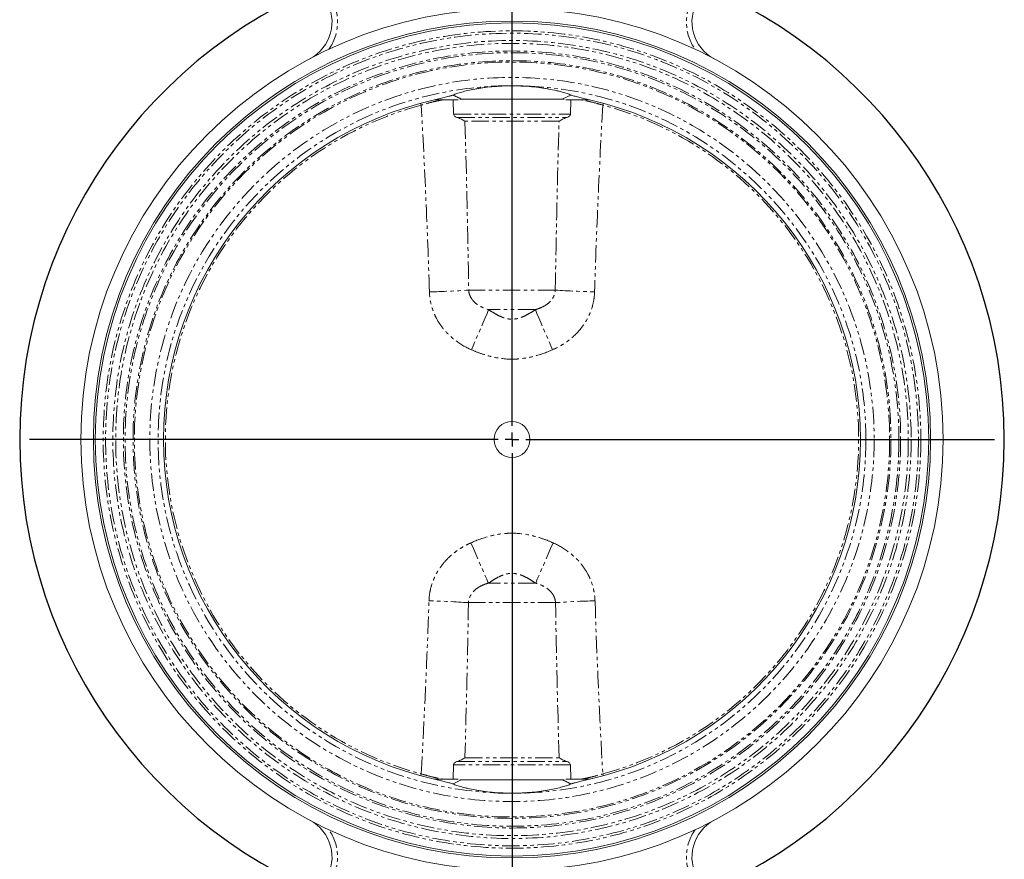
# Model space of a CAD drawing. Header units: millimetres. Extents: x -84 to 512, y -271 to 485.
# Tile 2 of 23: x -84 to 273, y 19 to 323. Entities that reach past the tile are written whole.
import ezdxf

# ---------------------------------------------------------------- set-up
doc = ezdxf.new("R2010")
doc.units = ezdxf.units.MM
doc.linetypes.add('PHANTOM', pattern=[12.7, 6.35, -1.27, 1.27, -1.27, 1.27, -1.27])
doc.layers.add('FOND_DE_PLAN', color=7, linetype='Continuous')

# ---------------------------------------------------------------- blocks, each defined once
blk = doc.blocks.new('SW_CENTERMARKSYMBOL_0')
at = {"layer": 'FOND_DE_PLAN', "color": 0}
for p, q in [((46.17, -167.32), (46.17, 101.81)), ((46.17, -172.32), (46.17, -169.82)), ((41.17, -172.32), (-128.65, -172.32)), ((46.17, -172.32), (43.67, -172.32)), ((46.17, -172.32), (46.17, -174.82)), ((46.17, -172.32), (48.67, -172.32)), ((51.17, -172.32), (220.99, -172.32)), ((46.17, -177.32), (46.17, -374.72))]:
    blk.add_line(p, q, dxfattribs=at)
for start, end in [(106.6058, 253.3942), (286.6058, 73.3942)]:
    blk.add_arc((46.17, -172.32), 178.4, start, end, dxfattribs=at)

msp = doc.modelspace()

# ---------------------------------------------------------------- linework, layer by layer
at = {"color": 7, "linetype": 'Continuous', "lineweight": 15}
for p, q in [((73.24, 294.24), (73.34, 289.06)), ((113.37, 294.49), (75.63, 294.49)), ((115.66, 289.06), (115.76, 294.24)), ((73.34, 53.12), (73.24, 47.94)), ((115.76, 47.94), (115.66, 53.12)), ((75.63, 47.69), (113.37, 47.69))]:
    msp.add_line(p, q, dxfattribs=at)
at = {"color": 8, "linetype": 'PHANTOM', "lineweight": 0}
for p, q in [((112.96, 294.53), (115.87, 295.96)), ((73.34, 289.06), (115.66, 289.06)), ((74.7, 287.76), (114.3, 287.76)), ((111.54, 286.46), (77.46, 286.46)), ((110.19, 225.23), (78.81, 225.23)), ((102.96, 218.16), (86.04, 218.16)), ((103.08, 119.02), (85.92, 119.02)), ((110.27, 111.95), (78.73, 111.95)), ((74.7, 54.42), (114.3, 54.42)), ((77.46, 55.72), (111.54, 55.72)), ((115.66, 53.12), (73.34, 53.12)), ((76.07, 47.66), (73.13, 46.22))]:
    msp.add_line(p, q, dxfattribs=at)
at = {"color": 8, "linetype": 'PHANTOM', "lineweight": 0, "flags": 128}
for points in [[(61.61, 292.32), (61.51, 292.67), (61.43, 292.98)], [(127.39, 292.32), (127.49, 292.67), (127.57, 292.98)], [(86.04, 218.16), (85.45, 216.76), (84.79, 215.2), (84.06, 213.49), (83.27, 211.67), (82.44, 209.74), (81.57, 207.75), (80.68, 205.7), (79.77, 203.64)], [(102.96, 218.16), (103.55, 216.76), (104.21, 215.2), (104.94, 213.49), (105.73, 211.67), (106.56, 209.74), (107.43, 207.75), (108.32, 205.7), (109.23, 203.64)], [(79.57, 133.6), (80.49, 131.53), (81.4, 129.47), (82.28, 127.47), (83.12, 125.54), (83.92, 123.7), (84.66, 121.99), (85.33, 120.42), (85.92, 119.02)], [(109.43, 133.6), (108.51, 131.53), (107.6, 129.47), (106.72, 127.47), (105.88, 125.54), (105.08, 123.7), (104.34, 121.99), (103.67, 120.42), (103.08, 119.02)], [(61.61, 49.86), (61.51, 49.51), (61.43, 49.2)], [(127.39, 49.86), (127.49, 49.51), (127.57, 49.2)]]:
    msp.add_lwpolyline(points, dxfattribs=at)
at = {"color": 7, "linetype": 'Continuous', "lineweight": 15}
for radius in [156.25, 151.7, 151, 6.5]:
    msp.add_circle((94.5, 171.09), radius, dxfattribs=at)
at = {"color": 8, "linetype": 'PHANTOM', "lineweight": 0}
for radius in [148.14, 147.28, 144.64, 143.61, 140.84, 140.21, 137.33, 136.84, 131.24, 128.25]:
    msp.add_circle((94.5, 171.09), radius, dxfattribs=at)
at = {"color": 7, "linetype": 'Continuous', "lineweight": 15}
for centre, radius, start, end in [((14.29, 322.4), 15, 297.9283, 31.6949), ((174.71, 322.4), 15, 148.3051, 242.0717), ((94.5, 171.09), 126.3, 102.8232, 257.1768), ((94.5, 171.09), 126.3, 282.8232, 77.1768), ((14.29, 19.78), 15, 328.3051, 62.0717), ((174.71, 19.78), 15, 117.9283, 211.6949)]:
    msp.add_arc(centre, radius, start, end, dxfattribs=at)
at = {"color": 8, "linetype": 'PHANTOM', "lineweight": 0}
for centre, radius, start, end in [((14.29, 322.4), 17, 324.6317, 31.6949), ((174.71, 322.4), 17, 148.3051, 215.3683), ((94.5, 171.09), 125.62, 105.1804, 254.8196), ((94.5, 171.09), 125.62, 285.1804, 74.8196), ((51.7, 676.59), 452.18, 271.6317, 273.4379), ((137.3, 676.59), 452.18, 266.5621, 268.3683), ((51.77, -299.4), 412.23, 86.2497, 88.2416), ((137.23, -299.4), 412.23, 91.7584, 93.7503), ((14.29, 19.78), 17, 328.3051, 35.3683), ((174.71, 19.78), 17, 144.6317, 211.6949)]:
    msp.add_arc(centre, radius, start, end, dxfattribs=at)
at = {"color": 7, "linetype": 'Continuous', "lineweight": 15}
for points, knots in [([(73.13, 295.96), (73.53, 296.13), (73.99, 296.3), (74.78, 296.57), (75.06, 296.67), (75.66, 296.85), (75.98, 296.94), (76.97, 297.22), (77.69, 297.41), (79.26, 297.77), (80.1, 297.94), (81.47, 298.2), (81.95, 298.28), (82.93, 298.44), (83.44, 298.51), (85, 298.73), (86.08, 298.85), (87.79, 299.01), (88.38, 299.06), (89.56, 299.14), (90.16, 299.18), (91.96, 299.26), (93.18, 299.29), (95.04, 299.29), (95.66, 299.29), (96.9, 299.26), (97.51, 299.24), (99.32, 299.16), (100.5, 299.08), (102.81, 298.87), (103.9, 298.74), (105.46, 298.53), (105.97, 298.45), (106.95, 298.29), (107.44, 298.21), (108.82, 297.96), (109.68, 297.78), (110.88, 297.51), (111.26, 297.42), (111.99, 297.23), (112.34, 297.14), (113.34, 296.86), (113.94, 296.67), (115, 296.31), (115.47, 296.13), (115.87, 295.96)], [0, 0, 0, 0, 0.0625, 0.0625, 0.09375, 0.09375, 0.125, 0.125, 0.1875, 0.1875, 0.25, 0.25, 0.28125, 0.28125, 0.3125, 0.3125, 0.375, 0.375, 0.40625, 0.40625, 0.4375, 0.4375, 0.5, 0.5, 0.53125, 0.53125, 0.5625, 0.5625, 0.625, 0.625, 0.6875, 0.6875, 0.71875, 0.71875, 0.75, 0.75, 0.8125, 0.8125, 0.84375, 0.84375, 0.875, 0.875, 0.9375, 0.9375, 1, 1, 1, 1]), ([(66.42, 294.24), (67.09, 294.4), (67.76, 294.56), (68.74, 294.8), (69.07, 294.88), (69.71, 295.03), (70.02, 295.1), (70.62, 295.25), (70.92, 295.32), (71.48, 295.47), (71.75, 295.54), (72.12, 295.63), (72.24, 295.67), (72.46, 295.73), (72.56, 295.76), (72.86, 295.85), (73.02, 295.91), (73.13, 295.96)], [0, 0, 0, 0, 0.25, 0.25, 0.375, 0.375, 0.5, 0.5, 0.625, 0.625, 0.75, 0.75, 0.8125, 0.8125, 0.875, 0.875, 1, 1, 1, 1]), ([(75, 294.24), (74.92, 294.24), (74.22, 294.24), (72.5, 294.24), (69.75, 294.24), (67.66, 294.24), (66.42, 294.24)], [0, 0, 0, 0, 0.035065, 0.307898, 0.588083, 1, 1, 1, 1]), ([(122.58, 294.24), (121.3, 294.24), (118.68, 294.24), (115.71, 294.24), (114.32, 294.24), (114.02, 294.24)], [0, 0, 0, 0, 0.431633, 0.876627, 1, 1, 1, 1]), ([(115.87, 295.96), (115.98, 295.91), (116.14, 295.85), (116.53, 295.73), (116.76, 295.67), (117.5, 295.47), (118.06, 295.33), (118.98, 295.1), (119.29, 295.03), (119.93, 294.88), (120.25, 294.8), (121.23, 294.56), (121.9, 294.4), (122.58, 294.24)], [0, 0, 0, 0, 0.125, 0.125, 0.25, 0.25, 0.5, 0.5, 0.625, 0.625, 0.75, 0.75, 1, 1, 1, 1]), ([(74.7, 287.76), (74.56, 287.8), (74.42, 287.85), (74.14, 287.97), (74, 288.05), (73.73, 288.25), (73.61, 288.37), (73.42, 288.67), (73.35, 288.86), (73.34, 289.06)], [0, 0, 0, 0, 0.25, 0.25, 0.5, 0.5, 0.75, 0.75, 1, 1, 1, 1]), ([(115.66, 289.06), (115.65, 288.96), (115.64, 288.86), (115.58, 288.68), (115.54, 288.6), (115.39, 288.37), (115.27, 288.25), (115, 288.05), (114.87, 287.97), (114.58, 287.85), (114.44, 287.8), (114.3, 287.76)], [0, 0, 0, 0, 0.125, 0.125, 0.25, 0.25, 0.5, 0.5, 0.75, 0.75, 1, 1, 1, 1]), ([(74.7, 287.76), (75.22, 287.61), (75.71, 287.41), (76.62, 286.96), (77.06, 286.71), (77.46, 286.46)], [0, 0, 0, 0, 0.5, 0.5, 1, 1, 1, 1]), ([(114.3, 287.76), (113.78, 287.61), (113.29, 287.41), (112.38, 286.96), (111.94, 286.71), (111.54, 286.46)], [0, 0, 0, 0, 0.5, 0.5, 1, 1, 1, 1]), ([(73.34, 53.12), (73.35, 53.22), (73.36, 53.32), (73.42, 53.5), (73.46, 53.58), (73.61, 53.81), (73.73, 53.93), (74, 54.13), (74.13, 54.21), (74.42, 54.33), (74.56, 54.38), (74.7, 54.42)], [0, 0, 0, 0, 0.125, 0.125, 0.25, 0.25, 0.5, 0.5, 0.75, 0.75, 1, 1, 1, 1]), ([(74.7, 54.42), (75.22, 54.57), (75.71, 54.77), (76.62, 55.22), (77.06, 55.47), (77.46, 55.72)], [0, 0, 0, 0, 0.5, 0.5, 1, 1, 1, 1]), ([(114.3, 54.42), (113.78, 54.57), (113.29, 54.77), (112.38, 55.22), (111.94, 55.47), (111.54, 55.72)], [0, 0, 0, 0, 0.5, 0.5, 1, 1, 1, 1]), ([(114.3, 54.42), (114.44, 54.38), (114.58, 54.33), (114.86, 54.21), (115, 54.13), (115.27, 53.93), (115.39, 53.81), (115.58, 53.51), (115.65, 53.32), (115.66, 53.12)], [0, 0, 0, 0, 0.25, 0.25, 0.5, 0.5, 0.75, 0.75, 1, 1, 1, 1]), ([(73.13, 46.22), (73.02, 46.27), (72.86, 46.33), (72.47, 46.45), (72.24, 46.51), (71.5, 46.71), (70.94, 46.85), (70.02, 47.08), (69.71, 47.15), (69.07, 47.3), (68.75, 47.38), (67.77, 47.62), (67.1, 47.78), (66.42, 47.94)], [0, 0, 0, 0, 0.125, 0.125, 0.25, 0.25, 0.5, 0.5, 0.625, 0.625, 0.75, 0.75, 1, 1, 1, 1]), ([(66.42, 47.94), (67.7, 47.94), (70.32, 47.94), (73.29, 47.94), (74.68, 47.94), (74.98, 47.94)], [0, 0, 0, 0, 0.431633, 0.876627, 1, 1, 1, 1]), ([(114, 47.94), (114.08, 47.94), (114.78, 47.94), (116.5, 47.94), (119.25, 47.94), (121.34, 47.94), (122.58, 47.94)], [0, 0, 0, 0, 0.035065, 0.307898, 0.588083, 1, 1, 1, 1]), ([(122.58, 47.94), (121.91, 47.78), (121.24, 47.62), (120.26, 47.38), (119.93, 47.3), (119.29, 47.15), (118.98, 47.08), (118.38, 46.93), (118.08, 46.86), (117.52, 46.71), (117.25, 46.64), (116.88, 46.55), (116.76, 46.51), (116.54, 46.45), (116.44, 46.42), (116.14, 46.33), (115.98, 46.27), (115.87, 46.22)], [0, 0, 0, 0, 0.25, 0.25, 0.375, 0.375, 0.5, 0.5, 0.625, 0.625, 0.75, 0.75, 0.8125, 0.8125, 0.875, 0.875, 1, 1, 1, 1]), ([(115.87, 46.22), (115.47, 46.05), (115.01, 45.88), (114.22, 45.61), (113.94, 45.51), (113.34, 45.33), (113.02, 45.24), (112.03, 44.96), (111.31, 44.77), (109.74, 44.41), (108.9, 44.24), (107.53, 43.98), (107.05, 43.9), (106.07, 43.74), (105.56, 43.67), (104, 43.45), (102.92, 43.33), (101.21, 43.17), (100.62, 43.12), (99.44, 43.04), (98.84, 43), (97.04, 42.92), (95.82, 42.89), (93.96, 42.89), (93.34, 42.89), (92.1, 42.92), (91.49, 42.94), (89.68, 43.02), (88.5, 43.1), (86.19, 43.31), (85.1, 43.44), (83.54, 43.65), (83.03, 43.73), (82.05, 43.89), (81.56, 43.97), (80.18, 44.22), (79.32, 44.4), (78.12, 44.67), (77.74, 44.76), (77.01, 44.95), (76.66, 45.04), (75.66, 45.32), (75.06, 45.51), (74, 45.87), (73.53, 46.05), (73.13, 46.22)], [0, 0, 0, 0, 0.0625, 0.0625, 0.09375, 0.09375, 0.125, 0.125, 0.1875, 0.1875, 0.25, 0.25, 0.28125, 0.28125, 0.3125, 0.3125, 0.375, 0.375, 0.40625, 0.40625, 0.4375, 0.4375, 0.5, 0.5, 0.53125, 0.53125, 0.5625, 0.5625, 0.625, 0.625, 0.6875, 0.6875, 0.71875, 0.71875, 0.75, 0.75, 0.8125, 0.8125, 0.84375, 0.84375, 0.875, 0.875, 0.9375, 0.9375, 1, 1, 1, 1])]:
    msp.add_open_spline(points, degree=3, knots=knots, dxfattribs=at)
at = {"color": 8, "linetype": 'PHANTOM', "lineweight": 0}
for points, knots in [([(69.58, 294.24), (69.02, 294.14), (67.48, 293.85), (64.78, 293.21), (62.67, 292.62), (61.61, 292.32)], [0, 0, 0, 0, 0.224519, 0.606719, 1, 1, 1, 1]), ([(73.13, 295.96), (73.21, 295.92), (74.18, 295.43), (75.16, 294.96), (76.07, 294.52)], [0, 0, 0, 0, 0.080625, 1, 1, 1, 1]), ([(127.39, 292.32), (126.35, 292.62), (124.24, 293.21), (121.54, 293.85), (119.98, 294.14), (119.42, 294.24)], [0, 0, 0, 0, 0.38361, 0.778203, 1, 1, 1, 1]), ([(64.57, 224.6), (64.23, 235.91), (63.8, 247.2), (62.79, 269.78), (62.22, 281.05), (61.61, 292.32)], [0, 0, 0, 0, 0.5, 0.5, 1, 1, 1, 1]), ([(127.39, 292.32), (126.78, 281.05), (126.21, 269.78), (125.2, 247.2), (124.77, 235.91), (124.43, 224.6)], [0, 0, 0, 0, 0.5, 0.5, 1, 1, 1, 1]), ([(78.81, 225.23), (78.83, 224.77), (78.91, 224.32), (79.16, 223.45), (79.34, 223.02), (79.78, 222.22), (80.03, 221.85), (80.61, 221.16), (80.92, 220.84), (81.61, 220.25), (81.98, 219.98), (82.74, 219.5), (83.13, 219.29), (84.33, 218.71), (85.17, 218.41), (86.04, 218.16)], [0, 0, 0, 0, 0.125, 0.125, 0.25, 0.25, 0.375, 0.375, 0.5, 0.5, 0.625, 0.625, 0.75, 0.75, 1, 1, 1, 1]), ([(102.96, 218.16), (103.4, 218.28), (103.82, 218.42), (104.67, 218.73), (105.08, 218.91), (106.29, 219.49), (107.05, 219.96), (108.42, 221.14), (109, 221.82), (109.55, 222.82), (109.65, 223.02), (109.82, 223.44), (109.9, 223.66), (110.09, 224.31), (110.17, 224.77), (110.19, 225.23)], [0, 0, 0, 0, 0.125, 0.125, 0.25, 0.25, 0.5, 0.5, 0.75, 0.75, 0.8125, 0.8125, 0.875, 0.875, 1, 1, 1, 1]), ([(79.77, 203.64), (77.66, 204.56), (75.7, 205.7), (73.44, 207.43), (73, 207.79), (72.14, 208.55), (71.72, 208.94), (70.5, 210.16), (69.76, 211.02), (68.4, 212.83), (67.79, 213.78), (66.98, 215.28), (66.72, 215.79), (66.25, 216.84), (66.04, 217.38), (65.46, 218.99), (65.16, 220.09), (64.73, 222.31), (64.61, 223.45), (64.57, 224.6)], [0, 0, 0, 0, 0.25, 0.25, 0.3125, 0.3125, 0.375, 0.375, 0.5, 0.5, 0.625, 0.625, 0.6875, 0.6875, 0.75, 0.75, 0.875, 0.875, 1, 1, 1, 1]), ([(124.43, 224.6), (124.39, 223.45), (124.27, 222.32), (123.84, 220.1), (123.55, 219.01), (122.97, 217.39), (122.75, 216.86), (122.29, 215.81), (122.04, 215.3), (121.23, 213.81), (120.61, 212.85), (119.59, 211.49), (119.23, 211.04), (118.48, 210.17), (118.09, 209.76), (116.89, 208.55), (116.03, 207.8), (114.68, 206.76), (114.22, 206.43), (113.27, 205.79), (112.78, 205.49), (111.3, 204.62), (110.28, 204.1), (109.23, 203.64)], [0, 0, 0, 0, 0.125, 0.125, 0.25, 0.25, 0.3125, 0.3125, 0.375, 0.375, 0.5, 0.5, 0.5625, 0.5625, 0.625, 0.625, 0.75, 0.75, 0.8125, 0.8125, 0.875, 0.875, 1, 1, 1, 1]), ([(86.04, 218.16), (86.68, 217.73), (87.33, 217.31), (88.65, 216.53), (89.33, 216.16), (90.38, 215.67), (90.73, 215.51), (91.46, 215.24), (91.83, 215.11), (92.59, 214.91), (92.97, 214.83), (93.74, 214.72), (94.13, 214.69), (94.93, 214.7), (95.32, 214.73), (96.1, 214.84), (96.47, 214.92), (97.58, 215.23), (98.3, 215.51), (99.69, 216.17), (100.36, 216.54), (101.68, 217.32), (102.33, 217.73), (102.96, 218.16)], [0, 0, 0, 0, 0.125, 0.125, 0.25, 0.25, 0.3125, 0.3125, 0.375, 0.375, 0.4375, 0.4375, 0.5, 0.5, 0.5625, 0.5625, 0.625, 0.625, 0.75, 0.75, 0.875, 0.875, 1, 1, 1, 1]), ([(109.23, 203.64), (106.89, 202.61), (104.51, 201.75), (100.84, 200.85), (99.6, 200.62), (97.71, 200.37), (97.07, 200.31), (95.79, 200.23), (95.15, 200.21), (91.95, 200.21), (89.45, 200.54), (85.77, 201.44), (84.55, 201.8), (82.13, 202.64), (80.94, 203.12), (79.77, 203.64)], [0, 0, 0, 0, 0.25, 0.25, 0.375, 0.375, 0.4375, 0.4375, 0.5, 0.5, 0.75, 0.75, 0.875, 0.875, 1, 1, 1, 1]), ([(79.57, 133.6), (81.94, 134.66), (84.35, 135.54), (88.07, 136.46), (89.33, 136.7), (91.25, 136.95), (91.89, 137.01), (93.19, 137.1), (93.84, 137.12), (97.08, 137.12), (99.62, 136.78), (103.36, 135.86), (104.59, 135.48), (107.04, 134.62), (108.25, 134.13), (109.43, 133.6)], [0, 0, 0, 0, 0.25, 0.25, 0.375, 0.375, 0.4375, 0.4375, 0.5, 0.5, 0.75, 0.75, 0.875, 0.875, 1, 1, 1, 1]), ([(64.42, 112.64), (64.46, 113.78), (64.58, 114.91), (65.01, 117.13), (65.31, 118.22), (65.88, 119.83), (66.1, 120.37), (66.56, 121.41), (66.81, 121.92), (67.62, 123.41), (68.23, 124.36), (69.59, 126.19), (70.34, 127.06), (71.94, 128.67), (72.79, 129.42), (74.14, 130.46), (74.6, 130.8), (75.54, 131.44), (76.03, 131.74), (77.5, 132.62), (78.52, 133.14), (79.57, 133.6)], [0, 0, 0, 0, 0.125, 0.125, 0.25, 0.25, 0.3125, 0.3125, 0.375, 0.375, 0.5, 0.5, 0.625, 0.625, 0.75, 0.75, 0.8125, 0.8125, 0.875, 0.875, 1, 1, 1, 1]), ([(109.43, 133.6), (111.53, 132.67), (113.49, 131.52), (115.73, 129.79), (116.17, 129.43), (117.03, 128.67), (117.45, 128.28), (118.66, 127.06), (119.4, 126.2), (120.75, 124.39), (121.36, 123.44), (122.17, 121.94), (122.43, 121.43), (122.9, 120.38), (123.11, 119.85), (123.69, 118.24), (123.99, 117.14), (124.42, 114.92), (124.54, 113.79), (124.58, 112.64)], [0, 0, 0, 0, 0.25, 0.25, 0.3125, 0.3125, 0.375, 0.375, 0.5, 0.5, 0.625, 0.625, 0.6875, 0.6875, 0.75, 0.75, 0.875, 0.875, 1, 1, 1, 1]), ([(103.08, 119.02), (102.43, 119.46), (101.77, 119.88), (100.43, 120.69), (99.74, 121.07), (98.68, 121.57), (98.32, 121.73), (97.59, 122.01), (97.21, 122.14), (96.45, 122.35), (96.06, 122.43), (95.28, 122.55), (94.88, 122.58), (94.07, 122.57), (93.67, 122.54), (92.89, 122.42), (92.5, 122.34), (91.37, 122.02), (90.65, 121.73), (89.23, 121.06), (88.55, 120.68), (87.22, 119.88), (86.57, 119.46), (85.92, 119.02)], [0, 0, 0, 0, 0.125, 0.125, 0.25, 0.25, 0.3125, 0.3125, 0.375, 0.375, 0.4375, 0.4375, 0.5, 0.5, 0.5625, 0.5625, 0.625, 0.625, 0.75, 0.75, 0.875, 0.875, 1, 1, 1, 1]), ([(85.92, 119.02), (85.49, 118.9), (85.06, 118.76), (84.22, 118.44), (83.81, 118.27), (82.61, 117.68), (81.86, 117.21), (80.49, 116.03), (79.92, 115.35), (79.37, 114.36), (79.27, 114.15), (79.1, 113.73), (79.02, 113.52), (78.83, 112.86), (78.76, 112.41), (78.73, 111.95)], [0, 0, 0, 0, 0.125, 0.125, 0.25, 0.25, 0.5, 0.5, 0.75, 0.75, 0.8125, 0.8125, 0.875, 0.875, 1, 1, 1, 1]), ([(110.27, 111.95), (110.24, 112.41), (110.17, 112.86), (109.92, 113.72), (109.74, 114.15), (109.31, 114.95), (109.05, 115.32), (108.48, 116.01), (108.16, 116.33), (107.48, 116.92), (107.12, 117.19), (106.36, 117.67), (105.97, 117.89), (104.78, 118.47), (103.94, 118.77), (103.08, 119.02)], [0, 0, 0, 0, 0.125, 0.125, 0.25, 0.25, 0.375, 0.375, 0.5, 0.5, 0.625, 0.625, 0.75, 0.75, 1, 1, 1, 1]), ([(61.61, 49.86), (62.65, 49.56), (64.76, 48.97), (67.48, 48.33), (69.03, 48.04), (69.6, 47.94)], [0, 0, 0, 0, 0.382472, 0.775894, 1, 1, 1, 1]), ([(115.87, 46.22), (115.79, 46.26), (114.83, 46.74), (113.86, 47.22), (112.96, 47.65)], [0, 0, 0, 0, 0.081436, 1, 1, 1, 1]), ([(119.4, 47.94), (119.97, 48.04), (121.51, 48.32), (124.22, 48.97), (126.33, 49.56), (127.39, 49.86)], [0, 0, 0, 0, 0.2268565, 0.6079045, 1, 1, 1, 1])]:
    msp.add_open_spline(points, degree=3, knots=knots, dxfattribs=at)
for points in [[(77.46, 286.46), (78.02, 266.06), (78.5, 245.65), (78.81, 225.23)], [(110.19, 225.23), (110.5, 245.65), (110.98, 266.06), (111.54, 286.46)], [(61.61, 49.86), (62.74, 70.75), (63.74, 91.68), (64.42, 112.64)], [(78.73, 111.95), (78.42, 93.2), (77.97, 74.46), (77.46, 55.72)], [(111.54, 55.72), (111.03, 74.46), (110.58, 93.2), (110.27, 111.95)], [(124.58, 112.64), (125.26, 91.68), (126.26, 70.75), (127.39, 49.86)]]:
    msp.add_open_spline(points, degree=3, dxfattribs=at)

# ---------------------------------------------------------------- block references
at = {"layer": 'FOND_DE_PLAN', "color": 7}
msp.add_blockref('SW_CENTERMARKSYMBOL_0', (48.33, 343.41), dxfattribs=at)

doc.saveas('drawing.dxf')
